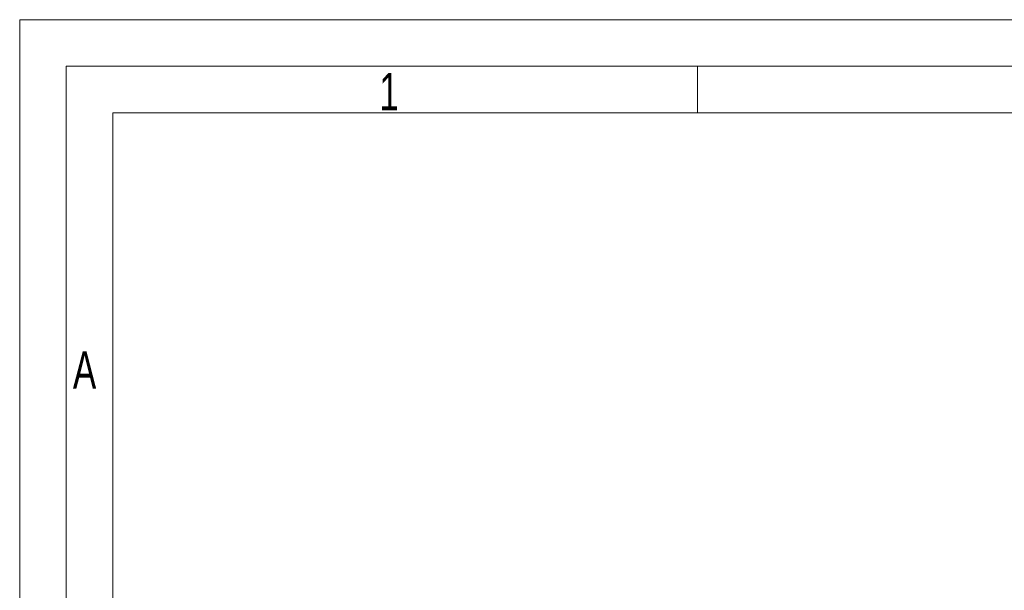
# Model space of a CAD drawing. Header units: millimetres. Extents: x 36 to 589, y 6 to 414.
# Tile 8 of 62: x 36 to 142, y 353 to 414. Entities that reach past the tile are written whole.
import ezdxf

# ---------------------------------------------------------------- set-up
doc = ezdxf.new("R2010")
doc.units = ezdxf.units.MM
doc.styles.add('SLDTEXTSTYLE0', font='TXT', dxfattribs={"width": 0.7})

msp = doc.modelspace()

# ---------------------------------------------------------------- linework, layer by layer
at = {"color": 7, "linetype": 'Continuous', "lineweight": 15}
for p, q in [((36.5, 414.5), (588.5, 414.5)), ((36.5, 5.5), (36.5, 414.5))]:
    msp.add_line(p, q, dxfattribs=at)
at = {"color": 1, "linetype": 'Continuous', "lineweight": 0}
for p, q in [((41.5, 10.5), (41.5, 409.5)), ((41.5, 409.5), (583.5, 409.5)), ((109.25, 409.5), (109.25, 404.5)), ((46.5, 404.5), (578.5, 404.5)), ((46.5, 15.5), (46.5, 404.5))]:
    msp.add_line(p, q, dxfattribs=at)

# ---------------------------------------------------------------- texts
at = {"color": 1, "linetype": 'Continuous', "lineweight": 0, "char_height": 4, "attachment_point": 1, "style": 'SLDTEXTSTYLE0'}
for s, insert in [('1', (75.106775, 408.7804968)), ('A', (42.2139142, 378.9383244))]:
    msp.add_mtext(s, dxfattribs=dict(at, insert=insert))

doc.saveas('drawing.dxf')
